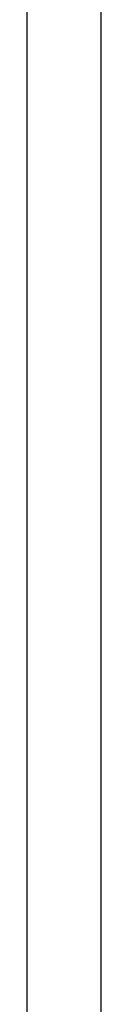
# Model space of a CAD drawing. Header units: millimetres. Extents: x 4480191 to 4481199, y -30324204 to -30323479.
# Tile 245 of 256: x 4480199.9845 to 4480200.0289, y -30323747.5901 to -30323747.0025. Entities that reach past the tile are written whole.
import ezdxf

# ---------------------------------------------------------------- set-up
doc = ezdxf.new("R2010")
doc.units = ezdxf.units.MM
doc.layers.add('EL-Condutos ARC (Teto)', color=150, linetype='Continuous', lineweight=25)

msp = doc.modelspace()

# ---------------------------------------------------------------- linework, layer by layer
at = {"layer": 'EL-Condutos ARC (Teto)'}
for p, q in [((4480199.98454, -30323746.9412), (4480199.98454, -30323747.26111)), ((4480200.02885, -30323747.26111), (4480200.02885, -30323746.9412)), ((4480199.98454, -30323747.26111), (4480199.98454, -30323747.56089)), ((4480200.02885, -30323747.56089), (4480200.02885, -30323747.26111)), ((4480199.98454, -30323747.56089), (4480199.98454, -30323747.84222)), ((4480200.02885, -30323747.84222), (4480200.02885, -30323747.56089))]:
    msp.add_line(p, q, dxfattribs=at)

doc.saveas('drawing.dxf')
